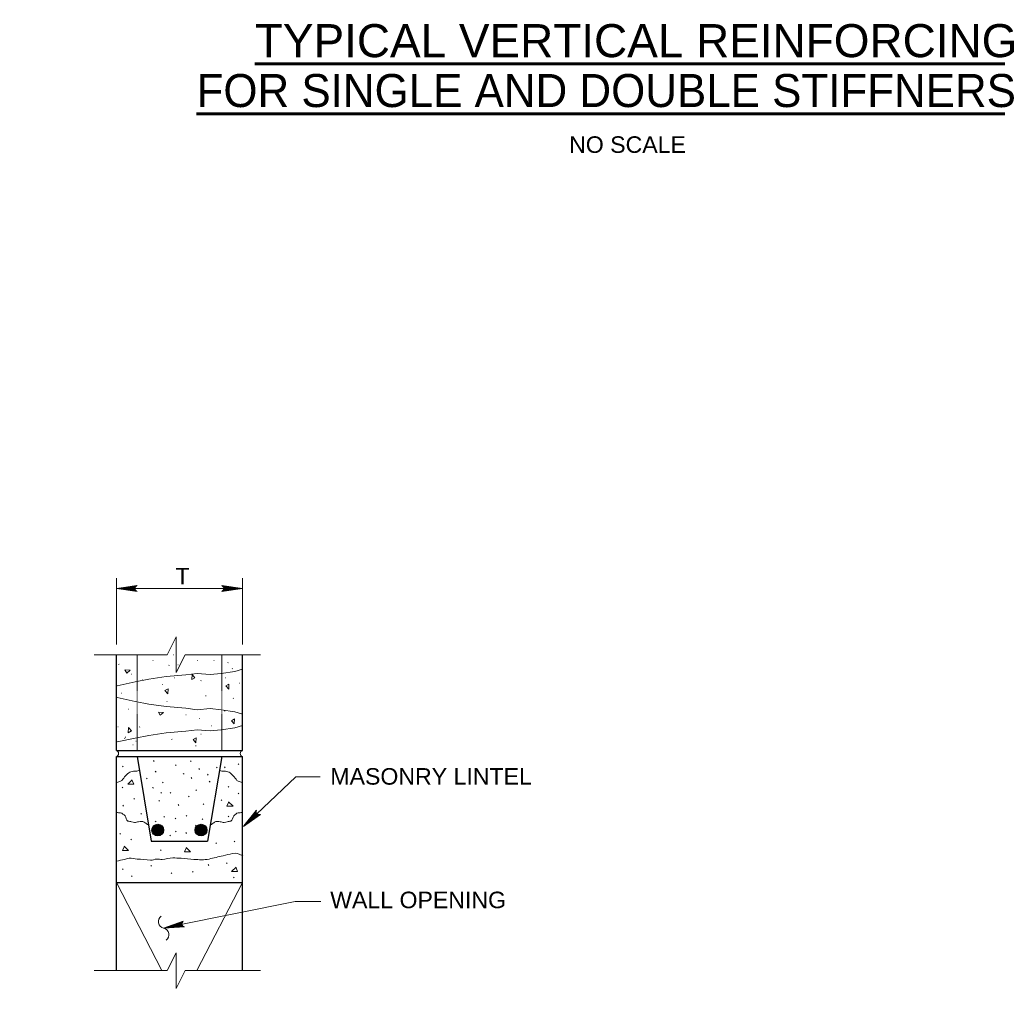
# Model space of a CAD drawing. Extents: x -1004 to 916, y -640 to 704.
# Tile 14 of 21: x -309 to 46, y -347 to 10. Entities that reach past the tile are written whole.
import ezdxf

# ---------------------------------------------------------------- set-up
doc = ezdxf.new("R2010")
doc.units = 0
doc.header["$MEASUREMENT"] = 0
doc.linetypes.add('DGN Style 1', pattern=[0.218432, 0, -0.218432])
doc.linetypes.add('DGN Style 2', pattern=[0.364053, 0.218432, -0.145621])
for name, color, linetype, lineweight in [('Level 1', 7, 'Continuous', 18), ('Level 15', 7, 'Continuous', 18), ('Level 16', 7, 'Continuous', 18), ('Level 45', 7, 'Continuous', 18), ('Level 46', 7, 'Continuous', 18), ('Level 47', 7, 'Continuous', 18), ('Level 50', 7, 'Continuous', 18), ('Level 53', 7, 'Continuous', 18), ('Level 54', 7, 'Continuous', 18)]:
    doc.layers.add(name, color=color, linetype=linetype, lineweight=lineweight)
doc.styles.add('BORD', font='romand.shx')
doc.styles.add('NOTES', font='romans.shx')

# ---------------------------------------------------------------- blocks, each defined once
blk = doc.blocks.new('LARROW_5')
at = {"layer": 'Level 50', "color": 1, "linetype": 'Continuous', "lineweight": 18, "flags": 128}
blk.add_lwpolyline([(-4.93, 0.71), (0, 0), (-4.92, -0.71), (-4.77, -0.59), (-4.55, -0.38), (-4.44, -0.19), (-4.42, 0), (-4.46, 0.21), (-4.57, 0.41), (-4.79, 0.61), (-4.93, 0.71), (-0.15, 0.01), (-4.76, -0.67), (-4.62, -0.56), (-4.39, -0.34), (-4.32, -0.06), (-4.37, 0.22), (-4.5, 0.41), (-4.67, 0.57), (-4.78, 0.65), (-0.41, 0.01), (-4.56, -0.59), (-4.41, -0.49), (-4.33, -0.37), (-4.25, -0.21), (-4.21, 0.01), (-4.23, 0.19), (-4.32, 0.33), (-4.5, 0.44), (-4.61, 0.58), (-0.71, 0.01), (-4.33, -0.5), (-4.17, -0.3), (-4.12, -0.06), (-4.14, 0.22), (-4.45, 0.51), (-1.05, 0.02), (-4.12, -0.41), (-4.07, -0.26), (-3.98, -0.04), (-4.04, 0.21), (-4.28, 0.43), (-1.36, 0.02), (-4.01, -0.31), (-3.92, -0.14), (-3.88, 0.04), (-4.07, 0.33), (-1.73, 0.02), (-3.85, -0.24), (-3.79, -0.11), (-3.77, 0.04), (-3.92, 0.25), (-2.17, 0.02), (-3.71, -0.15), (-3.67, 0.05), (-3.81, 0.17), (-2.53, 0.02), (-3.61, -0.09), (-3.63, 0.1), (-2.9, 0.02), (-3.57, -0.03), (-3.59, 0.03), (-3.36, 0.03)], dxfattribs=at)
blk = doc.blocks.new('3 8JT_2')
at = {"layer": 'Level 15', "color": 7, "linetype": 'Continuous', "lineweight": 18, "extrusion": (0, 0, -1)}
blk.add_arc((-0.49, -0.17), 0.518, 19.1648, 160.8352, dxfattribs=at)
blk = doc.blocks.new('BREAKL')
at = {"layer": 'Level 54', "color": 92, "linetype": 'Continuous', "lineweight": 18}
for p, q in [((-8.103, 0), (18.4395, 0)), ((24.908, 0), (52.332, 0))]:
    blk.add_line(p, q, dxfattribs=at)
at = {"layer": 'Level 54', "color": 92, "linetype": 'Continuous', "lineweight": 18, "flags": 128}
blk.add_lwpolyline([(18.4395, 0), (21.6735, 6.4695), (21.6735, -6.4695), (24.908, 0)], dxfattribs=at)
blk = doc.blocks.new('LARROW_6')
at = {"layer": 'Level 46', "color": 1, "linetype": 'Continuous', "lineweight": 18, "flags": 128}
blk.add_lwpolyline([(-4.93, 0.71), (0, 0), (-4.92, -0.71), (-4.77, -0.59), (-4.55, -0.38), (-4.44, -0.19), (-4.42, 0), (-4.46, 0.21), (-4.57, 0.41), (-4.79, 0.61), (-4.93, 0.71), (-0.15, 0.01), (-4.76, -0.67), (-4.62, -0.56), (-4.39, -0.34), (-4.32, -0.06), (-4.37, 0.22), (-4.5, 0.41), (-4.67, 0.57), (-4.78, 0.65), (-0.41, 0.01), (-4.55, -0.59), (-4.41, -0.49), (-4.33, -0.37), (-4.25, -0.21), (-4.21, 0.01), (-4.23, 0.19), (-4.32, 0.33), (-4.5, 0.44), (-4.61, 0.58), (-0.71, 0.01), (-4.33, -0.5), (-4.17, -0.3), (-4.12, -0.06), (-4.14, 0.22), (-4.45, 0.51), (-1.05, 0.02), (-4.12, -0.41), (-4.07, -0.26), (-3.98, -0.04), (-4.04, 0.21), (-4.28, 0.43), (-1.36, 0.02), (-4.01, -0.32), (-3.92, -0.14), (-3.88, 0.04), (-4.07, 0.33), (-1.73, 0.02), (-3.85, -0.24), (-3.79, -0.11), (-3.77, 0.04), (-3.92, 0.25), (-2.17, 0.02), (-3.71, -0.15), (-3.67, 0.05), (-3.81, 0.17), (-2.53, 0.02), (-3.61, -0.09), (-3.63, 0.1), (-2.9, 0.02), (-3.57, -0.03), (-3.59, 0.03), (-3.36, 0.03)], dxfattribs=at)

msp = doc.modelspace()

# ---------------------------------------------------------------- linework, layer by layer
at = {"layer": 'Level 1', "color": 3, "linetype": 'Continuous', "lineweight": 35}
msp.add_3dface([(-1003.74, 704.14), (916.28, 704.14), (916.28, -639.88), (-1003.74, -639.88)], dxfattribs=at)
at = {"layer": 'Level 15', "color": 7, "linetype": 'Continuous', "lineweight": 25}
for p, q in [((-273.8, -255), (-273.8, -220.25)), ((-228.06, -255), (-228.06, -220.25)), ((-273.8, -255), (-228.06, -255)), ((-273.8, -302.98), (-273.8, -257.24)), ((-273.8, -257.24), (-228.06, -257.24)), ((-266.3, -257.24), (-261.17, -287.98)), ((-235.55, -257.24), (-240.68, -287.98)), ((-228.06, -302.98), (-228.06, -257.24)), ((-261.17, -287.98), (-240.68, -287.98)), ((-273.8, -334.89), (-273.8, -302.98)), ((-273.8, -302.98), (-228.06, -302.98)), ((-228.06, -334.89), (-228.06, -302.98))]:
    msp.add_line(p, q, dxfattribs=at)
at = {"layer": 'Level 15', "color": 7, "linetype": 'DGN Style 2', "lineweight": 18}
for p, q in [((-266.3, -255), (-266.3, -220.25)), ((-235.55, -255), (-235.55, -220.25))]:
    msp.add_line(p, q, dxfattribs=at)
at = {"layer": 'Level 16', "color": 2, "linetype": 'Continuous', "lineweight": 18}
for p, q in [((-273.81, -302.98), (-257.28, -334.89)), ((-244.58, -334.89), (-228.06, -302.98))]:
    msp.add_line(p, q, dxfattribs=at)
at = {"layer": 'Level 45', "color": 4, "linetype": 'Continuous', "lineweight": 25}
for centre in [(-258.78, -283.91), (-243.08, -283.91)]:
    msp.add_circle(centre, 2.12, dxfattribs=at)
at = {"layer": 'Level 45', "color": 4, "linetype": 'Continuous', "lineweight": 35}
for points, knots in [([(-258.74, -282.09), (-259.25, -282.32), (-259.76, -282.56), (-260.27, -282.79), (-260.76, -283.02), (-260.73, -283.9), (-260.55, -284.39), (-260.41, -284.79), (-260.19, -285.18), (-259.79, -285.5), (-259.64, -285.62), (-259.49, -285.67), (-259.32, -285.7), (-259.05, -285.74), (-258.76, -285.74), (-258.5, -285.66), (-258.36, -285.62), (-258.23, -285.58), (-258.11, -285.5), (-258, -285.42), (-257.9, -285.35), (-257.79, -285.27), (-257.7, -285.19), (-257.6, -285.12), (-257.51, -285.03), (-257.4, -284.93), (-257.35, -284.79), (-257.3, -284.65), (-257.27, -284.55), (-257.24, -284.44), (-257.22, -284.34), (-257.18, -284.16), (-257.14, -283.98), (-257.15, -283.8), (-257.17, -283.65), (-257.24, -283.51), (-257.3, -283.38), (-257.36, -283.26), (-257.41, -283.16), (-257.48, -283.05), (-257.62, -282.86), (-257.76, -282.71), (-257.98, -282.58), (-258.13, -282.49), (-258.27, -282.47), (-258.42, -282.46), (-258.69, -282.45), (-258.97, -282.48), (-259.23, -282.62), (-259.37, -282.69), (-259.45, -282.81), (-259.56, -282.89), (-259.71, -282.99), (-259.91, -282.99), (-260.05, -283.14), (-260.19, -283.3), (-260.21, -283.5), (-260.24, -283.68), (-260.31, -284.08), (-260.43, -284.52), (-260.15, -284.9), (-260.05, -285.05), (-259.89, -285.1), (-259.73, -285.15), (-259.44, -285.24), (-259.14, -285.3), (-258.85, -285.25), (-258.6, -285.2), (-258.36, -285.08), (-258.12, -284.93), (-258.02, -284.87), (-257.91, -284.81), (-257.86, -284.69), (-257.78, -284.52), (-257.77, -284.35), (-257.74, -284.17), (-257.72, -284.01), (-257.69, -283.85), (-257.71, -283.69), (-257.73, -283.54), (-257.82, -283.42), (-257.91, -283.28), (-258.04, -283.08), (-258.16, -282.86), (-258.36, -282.77), (-258.48, -282.72), (-258.64, -282.81), (-258.77, -282.88), (-258.97, -282.98), (-259.16, -283.09), (-259.35, -283.21), (-259.51, -283.31), (-259.65, -283.38), (-259.78, -283.55), (-259.91, -283.72), (-259.93, -283.89), (-259.92, -284.06), (-259.92, -284.23), (-259.89, -284.41), (-259.76, -284.58), (-259.67, -284.72), (-259.55, -284.78), (-259.41, -284.83), (-259.19, -284.92), (-258.93, -284.94), (-258.72, -284.83), (-258.59, -284.77), (-258.5, -284.67), (-258.4, -284.55), (-258.3, -284.41), (-258.23, -284.27), (-258.18, -284.12), (-258.14, -283.98), (-258.14, -283.82), (-258.21, -283.68), (-258.26, -283.56), (-258.34, -283.48), (-258.45, -283.41), (-258.65, -283.28), (-258.91, -283.26), (-259.11, -283.35), (-259.24, -283.41), (-259.35, -283.52), (-259.43, -283.64), (-259.51, -283.76), (-259.52, -283.96), (-259.39, -284.08), (-259.28, -284.19), (-259.15, -284.25), (-259.04, -284.23), (-258.93, -284.2), (-258.82, -284.12), (-258.74, -284.04), (-258.67, -283.97), (-258.77, -283.74), (-258.87, -283.76), (-258.94, -283.78), (-259.02, -283.8), (-259.09, -283.82)], [0, 0, 0, 0, 0.062327, 0.062327, 0.062327, 0.122022, 0.122022, 0.122022, 0.171856, 0.171856, 0.171856, 0.190744, 0.190744, 0.190744, 0.221073, 0.221073, 0.221073, 0.236451, 0.236451, 0.236451, 0.251146, 0.251146, 0.251146, 0.264623, 0.264623, 0.264623, 0.280688, 0.280688, 0.280688, 0.292687, 0.292687, 0.292687, 0.312784, 0.312784, 0.312784, 0.329324, 0.329324, 0.329324, 0.343107, 0.343107, 0.343107, 0.368475, 0.368475, 0.368475, 0.385213, 0.385213, 0.385213, 0.415798, 0.415798, 0.415798, 0.431619, 0.431619, 0.431619, 0.451681, 0.451681, 0.451681, 0.472812, 0.472812, 0.472812, 0.517938, 0.517938, 0.517938, 0.536026, 0.536026, 0.536026, 0.568718, 0.568718, 0.568718, 0.598155, 0.598155, 0.598155, 0.61132, 0.61132, 0.61132, 0.631088, 0.631088, 0.631088, 0.64895, 0.64895, 0.64895, 0.665649, 0.665649, 0.665649, 0.690778, 0.690778, 0.690778, 0.706553, 0.706553, 0.706553, 0.731309, 0.731309, 0.731309, 0.751547, 0.751547, 0.751547, 0.771219, 0.771219, 0.771219, 0.791115, 0.791115, 0.791115, 0.807342, 0.807342, 0.807342, 0.832789, 0.832789, 0.832789, 0.848368, 0.848368, 0.848368, 0.866364, 0.866364, 0.866364, 0.882584, 0.882584, 0.882584, 0.896193, 0.896193, 0.896193, 0.92056, 0.92056, 0.92056, 0.93659, 0.93659, 0.93659, 0.952933, 0.952933, 0.952933, 0.967173, 0.967173, 0.967173, 0.98021, 0.98021, 0.98021, 0.991418, 0.991418, 0.991418, 1, 1, 1, 1]), ([(-260.68, -283.7), (-260.44, -284.21), (-260.21, -284.72), (-259.97, -285.23), (-259.75, -285.72), (-258.86, -285.69), (-258.38, -285.51), (-257.98, -285.37), (-257.59, -285.15), (-257.27, -284.75), (-257.15, -284.6), (-257.09, -284.45), (-257.07, -284.28), (-257.03, -284.01), (-257.02, -283.72), (-257.1, -283.46), (-257.14, -283.32), (-257.19, -283.19), (-257.27, -283.07), (-257.34, -282.96), (-257.42, -282.86), (-257.5, -282.75), (-257.57, -282.65), (-257.65, -282.56), (-257.73, -282.47), (-257.84, -282.37), (-257.98, -282.31), (-258.11, -282.26), (-258.22, -282.23), (-258.32, -282.2), (-258.43, -282.18), (-258.61, -282.14), (-258.79, -282.1), (-258.97, -282.11), (-259.11, -282.13), (-259.25, -282.2), (-259.39, -282.26), (-259.51, -282.32), (-259.61, -282.37), (-259.72, -282.45), (-259.91, -282.58), (-260.06, -282.73), (-260.19, -282.94), (-260.27, -283.09), (-260.3, -283.23), (-260.3, -283.38), (-260.32, -283.65), (-260.29, -283.93), (-260.15, -284.2), (-260.07, -284.33), (-259.95, -284.41), (-259.87, -284.53), (-259.77, -284.67), (-259.77, -284.87), (-259.62, -285.01), (-259.47, -285.15), (-259.27, -285.17), (-259.08, -285.2), (-258.69, -285.27), (-258.25, -285.39), (-257.87, -285.12), (-257.71, -285.01), (-257.67, -284.85), (-257.62, -284.69), (-257.52, -284.4), (-257.46, -284.1), (-257.52, -283.81), (-257.57, -283.56), (-257.68, -283.32), (-257.83, -283.08), (-257.9, -282.98), (-257.96, -282.87), (-258.07, -282.82), (-258.24, -282.74), (-258.42, -282.73), (-258.6, -282.7), (-258.75, -282.68), (-258.92, -282.65), (-259.08, -282.67), (-259.22, -282.69), (-259.35, -282.78), (-259.48, -282.87), (-259.68, -283), (-259.91, -283.12), (-260, -283.32), (-260.05, -283.44), (-259.96, -283.61), (-259.89, -283.73), (-259.79, -283.93), (-259.68, -284.12), (-259.56, -284.31), (-259.46, -284.47), (-259.39, -284.61), (-259.22, -284.74), (-259.05, -284.87), (-258.87, -284.89), (-258.7, -284.88), (-258.53, -284.88), (-258.36, -284.85), (-258.19, -284.73), (-258.05, -284.63), (-257.99, -284.51), (-257.93, -284.37), (-257.85, -284.15), (-257.82, -283.89), (-257.93, -283.68), (-258, -283.55), (-258.09, -283.46), (-258.21, -283.37), (-258.35, -283.26), (-258.49, -283.19), (-258.64, -283.14), (-258.78, -283.1), (-258.94, -283.1), (-259.08, -283.17), (-259.2, -283.22), (-259.29, -283.3), (-259.36, -283.42), (-259.48, -283.61), (-259.51, -283.87), (-259.42, -284.07), (-259.36, -284.2), (-259.25, -284.31), (-259.13, -284.39), (-259, -284.48), (-258.81, -284.48), (-258.69, -284.35), (-258.58, -284.24), (-258.51, -284.11), (-258.54, -284), (-258.56, -283.89), (-258.65, -283.78), (-258.73, -283.7), (-258.8, -283.63), (-259.03, -283.73), (-259, -283.83), (-258.98, -283.9), (-258.96, -283.98), (-258.94, -284.05)], [0, 0, 0, 0, 0.062329, 0.062329, 0.062329, 0.122022, 0.122022, 0.122022, 0.171846, 0.171846, 0.171846, 0.190828, 0.190828, 0.190828, 0.22112, 0.22112, 0.22112, 0.236487, 0.236487, 0.236487, 0.251158, 0.251158, 0.251158, 0.264651, 0.264651, 0.264651, 0.28069, 0.28069, 0.28069, 0.292725, 0.292725, 0.292725, 0.312745, 0.312745, 0.312745, 0.329336, 0.329336, 0.329336, 0.34312, 0.34312, 0.34312, 0.368419, 0.368419, 0.368419, 0.385192, 0.385192, 0.385192, 0.415814, 0.415814, 0.415814, 0.431671, 0.431671, 0.431671, 0.451665, 0.451665, 0.451665, 0.472795, 0.472795, 0.472795, 0.517897, 0.517897, 0.517897, 0.536001, 0.536001, 0.536001, 0.568729, 0.568729, 0.568729, 0.598038, 0.598038, 0.598038, 0.611306, 0.611306, 0.611306, 0.63107, 0.63107, 0.63107, 0.648854, 0.648854, 0.648854, 0.665593, 0.665593, 0.665593, 0.690761, 0.690761, 0.690761, 0.706633, 0.706633, 0.706633, 0.73135, 0.73135, 0.73135, 0.751571, 0.751571, 0.751571, 0.771249, 0.771249, 0.771249, 0.791074, 0.791074, 0.791074, 0.807336, 0.807336, 0.807336, 0.8328, 0.8328, 0.8328, 0.848386, 0.848386, 0.848386, 0.866324, 0.866324, 0.866324, 0.88258, 0.88258, 0.88258, 0.896253, 0.896253, 0.896253, 0.920501, 0.920501, 0.920501, 0.936573, 0.936573, 0.936573, 0.952861, 0.952861, 0.952861, 0.967094, 0.967094, 0.967094, 0.980191, 0.980191, 0.980191, 0.991414, 0.991414, 0.991414, 1, 1, 1, 1]), ([(-243.04, -282.09), (-243.55, -282.32), (-244.06, -282.56), (-244.57, -282.79), (-245.06, -283.02), (-245.03, -283.9), (-244.85, -284.39), (-244.71, -284.79), (-244.49, -285.18), (-244.09, -285.5), (-243.94, -285.62), (-243.79, -285.67), (-243.62, -285.7), (-243.35, -285.74), (-243.06, -285.74), (-242.8, -285.66), (-242.66, -285.62), (-242.53, -285.58), (-242.41, -285.5), (-242.3, -285.42), (-242.2, -285.35), (-242.09, -285.27), (-242, -285.19), (-241.9, -285.12), (-241.81, -285.03), (-241.7, -284.93), (-241.65, -284.79), (-241.6, -284.65), (-241.57, -284.55), (-241.54, -284.44), (-241.52, -284.34), (-241.48, -284.16), (-241.44, -283.98), (-241.45, -283.8), (-241.47, -283.65), (-241.54, -283.51), (-241.6, -283.38), (-241.66, -283.26), (-241.71, -283.16), (-241.78, -283.05), (-241.92, -282.86), (-242.06, -282.71), (-242.28, -282.58), (-242.43, -282.49), (-242.57, -282.47), (-242.72, -282.46), (-242.99, -282.45), (-243.27, -282.48), (-243.53, -282.62), (-243.67, -282.69), (-243.75, -282.81), (-243.86, -282.89), (-244.01, -282.99), (-244.21, -282.99), (-244.35, -283.14), (-244.49, -283.3), (-244.51, -283.5), (-244.54, -283.68), (-244.61, -284.08), (-244.73, -284.52), (-244.45, -284.9), (-244.35, -285.05), (-244.19, -285.1), (-244.03, -285.15), (-243.74, -285.24), (-243.44, -285.3), (-243.15, -285.25), (-242.9, -285.2), (-242.66, -285.08), (-242.42, -284.93), (-242.32, -284.87), (-242.21, -284.81), (-242.16, -284.69), (-242.08, -284.52), (-242.07, -284.35), (-242.04, -284.17), (-242.02, -284.01), (-241.99, -283.85), (-242.01, -283.69), (-242.03, -283.54), (-242.12, -283.42), (-242.21, -283.28), (-242.34, -283.08), (-242.46, -282.86), (-242.66, -282.77), (-242.78, -282.72), (-242.94, -282.81), (-243.07, -282.88), (-243.27, -282.98), (-243.46, -283.09), (-243.65, -283.21), (-243.81, -283.31), (-243.95, -283.38), (-244.08, -283.55), (-244.21, -283.72), (-244.23, -283.89), (-244.22, -284.06), (-244.22, -284.23), (-244.19, -284.41), (-244.06, -284.58), (-243.97, -284.72), (-243.85, -284.78), (-243.71, -284.83), (-243.49, -284.92), (-243.23, -284.94), (-243.02, -284.83), (-242.89, -284.77), (-242.8, -284.67), (-242.7, -284.55), (-242.6, -284.41), (-242.53, -284.27), (-242.48, -284.12), (-242.44, -283.98), (-242.44, -283.82), (-242.51, -283.68), (-242.56, -283.56), (-242.64, -283.48), (-242.75, -283.41), (-242.95, -283.28), (-243.21, -283.26), (-243.41, -283.35), (-243.54, -283.41), (-243.65, -283.52), (-243.73, -283.64), (-243.81, -283.76), (-243.82, -283.96), (-243.69, -284.08), (-243.58, -284.19), (-243.45, -284.25), (-243.34, -284.23), (-243.23, -284.2), (-243.12, -284.12), (-243.04, -284.04), (-242.97, -283.97), (-243.07, -283.74), (-243.17, -283.76), (-243.24, -283.78), (-243.32, -283.8), (-243.39, -283.82)], [0, 0, 0, 0, 0.062327, 0.062327, 0.062327, 0.122022, 0.122022, 0.122022, 0.171856, 0.171856, 0.171856, 0.190744, 0.190744, 0.190744, 0.221073, 0.221073, 0.221073, 0.236451, 0.236451, 0.236451, 0.251146, 0.251146, 0.251146, 0.264623, 0.264623, 0.264623, 0.280688, 0.280688, 0.280688, 0.292687, 0.292687, 0.292687, 0.312784, 0.312784, 0.312784, 0.329324, 0.329324, 0.329324, 0.343107, 0.343107, 0.343107, 0.368475, 0.368475, 0.368475, 0.385213, 0.385213, 0.385213, 0.415798, 0.415798, 0.415798, 0.431619, 0.431619, 0.431619, 0.451681, 0.451681, 0.451681, 0.472812, 0.472812, 0.472812, 0.517938, 0.517938, 0.517938, 0.536026, 0.536026, 0.536026, 0.568718, 0.568718, 0.568718, 0.598155, 0.598155, 0.598155, 0.61132, 0.61132, 0.61132, 0.631088, 0.631088, 0.631088, 0.64895, 0.64895, 0.64895, 0.665649, 0.665649, 0.665649, 0.690778, 0.690778, 0.690778, 0.706553, 0.706553, 0.706553, 0.731309, 0.731309, 0.731309, 0.751547, 0.751547, 0.751547, 0.771219, 0.771219, 0.771219, 0.791115, 0.791115, 0.791115, 0.807342, 0.807342, 0.807342, 0.832789, 0.832789, 0.832789, 0.848368, 0.848368, 0.848368, 0.866364, 0.866364, 0.866364, 0.882584, 0.882584, 0.882584, 0.896193, 0.896193, 0.896193, 0.92056, 0.92056, 0.92056, 0.93659, 0.93659, 0.93659, 0.952933, 0.952933, 0.952933, 0.967173, 0.967173, 0.967173, 0.98021, 0.98021, 0.98021, 0.991418, 0.991418, 0.991418, 1, 1, 1, 1]), ([(-244.98, -283.7), (-244.74, -284.21), (-244.51, -284.72), (-244.27, -285.23), (-244.05, -285.72), (-243.16, -285.69), (-242.68, -285.51), (-242.28, -285.37), (-241.89, -285.15), (-241.57, -284.75), (-241.45, -284.6), (-241.39, -284.45), (-241.37, -284.28), (-241.33, -284.01), (-241.32, -283.72), (-241.4, -283.46), (-241.44, -283.32), (-241.49, -283.19), (-241.57, -283.07), (-241.64, -282.96), (-241.72, -282.86), (-241.8, -282.75), (-241.87, -282.65), (-241.95, -282.56), (-242.03, -282.47), (-242.14, -282.37), (-242.28, -282.31), (-242.41, -282.26), (-242.52, -282.23), (-242.62, -282.2), (-242.73, -282.18), (-242.91, -282.14), (-243.09, -282.1), (-243.27, -282.11), (-243.41, -282.13), (-243.55, -282.2), (-243.69, -282.26), (-243.81, -282.32), (-243.91, -282.37), (-244.02, -282.45), (-244.21, -282.58), (-244.36, -282.73), (-244.49, -282.94), (-244.57, -283.09), (-244.6, -283.23), (-244.6, -283.38), (-244.62, -283.65), (-244.59, -283.93), (-244.45, -284.2), (-244.37, -284.33), (-244.25, -284.41), (-244.17, -284.53), (-244.07, -284.67), (-244.07, -284.87), (-243.92, -285.01), (-243.77, -285.15), (-243.57, -285.17), (-243.38, -285.2), (-242.99, -285.27), (-242.55, -285.39), (-242.17, -285.12), (-242.01, -285.01), (-241.97, -284.85), (-241.92, -284.69), (-241.82, -284.4), (-241.76, -284.1), (-241.82, -283.81), (-241.87, -283.56), (-241.98, -283.32), (-242.13, -283.08), (-242.2, -282.98), (-242.26, -282.87), (-242.37, -282.82), (-242.54, -282.74), (-242.72, -282.73), (-242.9, -282.7), (-243.05, -282.68), (-243.22, -282.65), (-243.38, -282.67), (-243.52, -282.69), (-243.65, -282.78), (-243.78, -282.87), (-243.98, -283), (-244.21, -283.12), (-244.3, -283.32), (-244.35, -283.44), (-244.26, -283.61), (-244.19, -283.73), (-244.09, -283.93), (-243.98, -284.12), (-243.86, -284.31), (-243.76, -284.47), (-243.69, -284.61), (-243.52, -284.74), (-243.35, -284.87), (-243.17, -284.89), (-243, -284.88), (-242.83, -284.88), (-242.66, -284.85), (-242.49, -284.73), (-242.35, -284.63), (-242.29, -284.51), (-242.23, -284.37), (-242.15, -284.15), (-242.12, -283.89), (-242.23, -283.68), (-242.3, -283.55), (-242.39, -283.46), (-242.51, -283.37), (-242.65, -283.26), (-242.79, -283.19), (-242.94, -283.14), (-243.08, -283.1), (-243.24, -283.1), (-243.38, -283.17), (-243.5, -283.22), (-243.59, -283.3), (-243.66, -283.42), (-243.78, -283.61), (-243.81, -283.87), (-243.72, -284.07), (-243.66, -284.2), (-243.55, -284.31), (-243.43, -284.39), (-243.3, -284.48), (-243.11, -284.48), (-242.99, -284.35), (-242.88, -284.24), (-242.81, -284.11), (-242.84, -284), (-242.86, -283.89), (-242.95, -283.78), (-243.03, -283.7), (-243.1, -283.63), (-243.33, -283.73), (-243.3, -283.83), (-243.28, -283.9), (-243.26, -283.98), (-243.24, -284.05)], [0, 0, 0, 0, 0.062329, 0.062329, 0.062329, 0.122022, 0.122022, 0.122022, 0.171846, 0.171846, 0.171846, 0.190828, 0.190828, 0.190828, 0.22112, 0.22112, 0.22112, 0.236487, 0.236487, 0.236487, 0.251158, 0.251158, 0.251158, 0.264651, 0.264651, 0.264651, 0.28069, 0.28069, 0.28069, 0.292725, 0.292725, 0.292725, 0.312745, 0.312745, 0.312745, 0.329336, 0.329336, 0.329336, 0.34312, 0.34312, 0.34312, 0.368419, 0.368419, 0.368419, 0.385192, 0.385192, 0.385192, 0.415814, 0.415814, 0.415814, 0.431671, 0.431671, 0.431671, 0.451665, 0.451665, 0.451665, 0.472795, 0.472795, 0.472795, 0.517897, 0.517897, 0.517897, 0.536001, 0.536001, 0.536001, 0.568729, 0.568729, 0.568729, 0.598038, 0.598038, 0.598038, 0.611306, 0.611306, 0.611306, 0.63107, 0.63107, 0.63107, 0.648854, 0.648854, 0.648854, 0.665593, 0.665593, 0.665593, 0.690761, 0.690761, 0.690761, 0.706633, 0.706633, 0.706633, 0.73135, 0.73135, 0.73135, 0.751571, 0.751571, 0.751571, 0.771249, 0.771249, 0.771249, 0.791074, 0.791074, 0.791074, 0.807336, 0.807336, 0.807336, 0.8328, 0.8328, 0.8328, 0.848386, 0.848386, 0.848386, 0.866324, 0.866324, 0.866324, 0.88258, 0.88258, 0.88258, 0.896253, 0.896253, 0.896253, 0.920501, 0.920501, 0.920501, 0.936573, 0.936573, 0.936573, 0.952861, 0.952861, 0.952861, 0.967094, 0.967094, 0.967094, 0.980191, 0.980191, 0.980191, 0.991414, 0.991414, 0.991414, 1, 1, 1, 1])]:
    msp.add_open_spline(points, degree=3, knots=knots, dxfattribs=at)
at = {"layer": 'Level 46', "color": 1, "linetype": 'Continuous', "lineweight": 18, "flags": 128}
for points in [[(-199.87, -264.62), (-208.71, -264.62), (-227.69, -282.57)], [(-199.61, -309.89), (-208.97, -309.89), (-251.61, -318.48)]]:
    msp.add_lwpolyline(points, dxfattribs=at)
at = {"layer": 'Level 46', "color": 1, "linetype": 'Continuous', "lineweight": 18}
for centre, start, end in [((-256.15, -317.12), 124.7904, 257.9777), ((-257.17, -321.87), 304.7904, 77.9777)]:
    msp.add_arc(centre, 2.43, start, end, dxfattribs=at)
at = {"layer": 'Level 50', "color": 1, "linetype": 'Continuous', "lineweight": 18}
for p, q in [((-273.8, -216.51), (-273.8, -192.46)), ((-228.06, -216.51), (-228.06, -192.46)), ((-273.8, -196.2), (-228.06, -196.2))]:
    msp.add_line(p, q, dxfattribs=at)
at = {"layer": 'Level 53', "color": 2, "linetype": 'Continuous', "lineweight": 18}
for p, q in [((-272.83, -223.72), (-272.97, -223.76)), ((-260.45, -222.32), (-260.6, -222.36)), ((-254.68, -224.06), (-254.82, -224.11)), ((-251.35, -223.87), (-251.49, -223.91)), ((-244.35, -222.32), (-244.5, -222.36)), ((-238.33, -222.36), (-238.47, -222.4)), ((-233.18, -223.12), (-233.33, -223.16)), ((-268.33, -227.27), (-268.48, -227.31)), ((-252.57, -228.64), (-252.72, -228.68)), ((-234.07, -228.64), (-234.22, -228.68)), ((-231.67, -225.28), (-231.81, -225.32)), ((-264.22, -229.33), (-264.36, -229.37)), ((-257.03, -231.04), (-257.17, -231.08)), ((-242.98, -229.67), (-243.12, -229.71)), ((-229.02, -230.55), (-229.16, -230.59)), ((-271.92, -234.22), (-272.07, -234.26)), ((-241.27, -235.16), (-241.41, -235.2)), ((-255.32, -237.22), (-255.46, -237.26)), ((-231.29, -236.07), (-231.43, -236.11)), ((-269.36, -239.96), (-269.5, -240)), ((-248.46, -242.02), (-248.61, -242.06)), ((-234.42, -240.65), (-234.56, -240.69)), ((-273.13, -246.45), (-273.28, -246.49)), ((-265.25, -246.48), (-265.39, -246.52)), ((-243.67, -243.39), (-243.81, -243.43)), ((-239.24, -246.04), (-239.38, -246.08)), ((-270.42, -250.13), (-270.56, -250.17)), ((-243.02, -249.04), (-243.16, -249.08)), ((-270.71, -250.58), (-270.85, -250.62)), ((-267.72, -252.92), (-267.87, -252.96)), ((-266.62, -251.62), (-266.76, -251.66)), ((-253.6, -250.93), (-253.74, -250.97)), ((-244.9, -253.27), (-245.04, -253.31)), ((-271.31, -261), (-271.56, -260.74)), ((-260.12, -258.96), (-260.38, -258.69)), ((-252.09, -260.47), (-252.35, -260.21)), ((-246.62, -259.04), (-246.88, -258.78)), ((-229.32, -260.16), (-229.57, -259.91)), ((-259.41, -262.84), (-259.67, -262.58)), ((-249.26, -263.63), (-249.52, -263.37)), ((-243.62, -261.87), (-243.88, -261.61)), ((-240.51, -263.93), (-240.77, -263.67)), ((-237.26, -261.34), (-237.53, -261.08)), ((-234.31, -261.26), (-234.56, -261.01)), ((-262.59, -265.32), (-262.84, -265.07)), ((-256.85, -266.72), (-257.11, -266.46)), ((-246.44, -265.13), (-246.7, -264.87)), ((-239.82, -266.46), (-240.08, -266.2)), ((-271.48, -268.62), (-271.73, -268.37)), ((-260.38, -268.75), (-260.64, -268.49)), ((-257.43, -270.51), (-257.69, -270.25)), ((-254.03, -270.52), (-254.29, -270.26)), ((-247.41, -271.84), (-247.67, -271.58)), ((-244.76, -269.55), (-245.02, -269.29)), ((-232.94, -268.38), (-233.2, -268.12)), ((-229.32, -270.72), (-229.57, -270.47)), ((-271.2, -275.17), (-271.46, -274.91)), ((-267.2, -272.66), (-267.45, -272.41)), ((-258.17, -273.43), (-258.44, -273.17)), ((-251.12, -274.93), (-251.38, -274.67)), ((-242.03, -274.67), (-242.29, -274.41)), ((-235.51, -273.17), (-235.76, -272.92)), ((-264.66, -278.13), (-264.91, -277.87)), ((-248.2, -278.91), (-248.47, -278.65)), ((-259.41, -280.94), (-259.67, -280.68)), ((-256.31, -279.22), (-256.57, -278.95)), ((-252.26, -279.88), (-252.52, -279.62)), ((-244.85, -282.44), (-245.11, -282.18)), ((-242.46, -280.04), (-242.72, -279.78)), ((-233, -279.05), (-233.25, -278.8)), ((-272.28, -285.43), (-272.54, -285.16)), ((-254.2, -285.97), (-254.46, -285.71)), ((-252.09, -284.55), (-252.35, -284.29)), ((-248.38, -285.09), (-248.64, -284.83)), ((-268.27, -287.5), (-268.52, -287.24)), ((-237.52, -288.83), (-237.77, -288.58)), ((-230.84, -288.22), (-231.08, -287.96)), ((-257.57, -291.38), (-257.82, -291.13)), ((-240.3, -296.71), (-240.55, -296.45)), ((-233.65, -296), (-233.9, -295.74)), ((-271.31, -298.22), (-271.56, -297.96)), ((-261.07, -296.99), (-261.33, -296.73)), ((-253.69, -299.68), (-253.95, -299.42)), ((-245.94, -299.14), (-246.19, -298.89)), ((-268.06, -300.73), (-268.31, -300.46)), ((-231.05, -301.27), (-231.3, -301.02))]:
    msp.add_line(p, q, dxfattribs=at)
at = {"layer": 'Level 53', "color": 2, "linetype": 'Continuous', "lineweight": 18, "flags": 128}
for points in [[(-253, -220.25), (-253.1, -220.31), (-253.09, -220.25)], [(-273.53, -231.49), (-266.95, -230.08), (-262.01, -229.14), (-255.77, -228.2), (-248.6, -227.61), (-244.48, -227.02), (-239.77, -227.49), (-235.77, -227.02), (-230.83, -226.31), (-228.01, -225.49)], [(-273.53, -235.8), (-266.95, -237.22), (-262.01, -238.16), (-255.77, -239.1), (-248.6, -239.69), (-244.48, -240.28), (-239.77, -239.81), (-235.77, -240.28), (-230.83, -240.98), (-228.01, -241.81)], [(-273.53, -251.93), (-266.95, -250.52), (-262.01, -249.58), (-255.77, -248.63), (-248.6, -248.05), (-244.48, -247.46), (-239.77, -247.93), (-235.77, -247.46), (-230.83, -246.75), (-228.01, -245.93)], [(-268.05, -265.7), (-269.69, -267.27), (-267.48, -267.27), (-268.05, -265.94)], [(-233.12, -273.63), (-231.47, -275.21), (-233.68, -275.21), (-233.12, -273.88)], [(-270.99, -289.74), (-269.35, -291.32), (-271.55, -291.32), (-270.99, -289.99)], [(-248.52, -290.27), (-246.89, -291.86), (-249.09, -291.86), (-248.52, -290.52)], [(-230.39, -297.36), (-232.04, -298.93), (-229.82, -298.93), (-230.39, -297.61)]]:
    msp.add_lwpolyline(points, dxfattribs=at)
at = {"layer": 'Level 53', "color": 2, "linetype": 'Continuous', "lineweight": 18}
for points, knots in [([(-273.61, -266.58), (-273.16, -266.44), (-272.72, -266.31), (-272.27, -266.18), (-271.58, -265.96), (-271.3, -265.09), (-270.8, -264.57), (-270.32, -264.07), (-269.9, -263.55), (-269.33, -263.1), (-268.84, -262.7), (-268.19, -262.67), (-267.59, -262.56), (-267.06, -262.46), (-266.47, -262.67), (-265.99, -262.43), (-265.81, -262.34), (-265.63, -262.25), (-265.45, -262.16)], [0, 0, 0, 0, 0.144223, 0.144223, 0.144223, 0.369149, 0.369149, 0.369149, 0.584107, 0.584107, 0.584107, 0.77193, 0.77193, 0.77193, 0.938271, 0.938271, 0.938271, 1, 1, 1, 1]), ([(-228.24, -266.58), (-228.69, -266.44), (-229.14, -266.31), (-229.58, -266.18), (-230.28, -265.96), (-230.55, -265.09), (-231.05, -264.57), (-231.53, -264.07), (-231.96, -263.55), (-232.52, -263.1), (-233.02, -262.7), (-233.66, -262.67), (-234.26, -262.56), (-234.79, -262.46), (-235.38, -262.67), (-235.87, -262.43), (-236.04, -262.34), (-236.22, -262.25), (-236.4, -262.16)], [0, 0, 0, 0, 0.144176, 0.144176, 0.144176, 0.369141, 0.369141, 0.369141, 0.584103, 0.584103, 0.584103, 0.77188, 0.77188, 0.77188, 0.938224, 0.938224, 0.938224, 1, 1, 1, 1]), ([(-273.74, -277.55), (-273.25, -277.6), (-272.76, -277.64), (-272.27, -277.69), (-271.63, -277.75), (-271.15, -278.32), (-270.67, -278.76), (-270.13, -279.25), (-270.29, -280.43), (-269.6, -280.63), (-269.16, -280.76), (-268.7, -280.8), (-268.26, -280.9), (-267.9, -280.98), (-267.55, -281.15), (-267.19, -281.17), (-266.7, -281.19), (-266.21, -280.97), (-265.72, -280.9), (-265.37, -280.85), (-265.01, -280.79), (-264.65, -280.77), (-264.33, -280.75), (-264.02, -280.89), (-263.71, -281.03), (-263.26, -281.25), (-262.97, -281.68), (-262.51, -281.84), (-262.38, -281.88), (-262.24, -281.93), (-262.11, -281.97)], [0, 0, 0, 0, 0.109851, 0.109851, 0.109851, 0.253349, 0.253349, 0.253349, 0.413784, 0.413784, 0.413784, 0.515194, 0.515194, 0.515194, 0.597183, 0.597183, 0.597183, 0.708374, 0.708374, 0.708374, 0.788567, 0.788567, 0.788567, 0.860964, 0.860964, 0.860964, 0.96851, 0.96851, 0.96851, 1, 1, 1, 1]), ([(-228.11, -277.55), (-228.6, -277.6), (-229.09, -277.64), (-229.58, -277.69), (-230.22, -277.75), (-230.71, -278.32), (-231.19, -278.76), (-231.72, -279.25), (-231.56, -280.43), (-232.25, -280.63), (-232.69, -280.76), (-233.15, -280.8), (-233.59, -280.9), (-233.95, -280.98), (-234.3, -281.15), (-234.66, -281.17), (-235.15, -281.19), (-235.64, -280.97), (-236.13, -280.9), (-236.49, -280.85), (-236.85, -280.79), (-237.2, -280.77), (-237.52, -280.75), (-237.84, -280.89), (-238.14, -281.03), (-238.59, -281.25), (-238.89, -281.68), (-239.34, -281.84), (-239.48, -281.88), (-239.61, -281.93), (-239.74, -281.97)], [0, 0, 0, 0, 0.109817, 0.109817, 0.109817, 0.253321, 0.253321, 0.253321, 0.413762, 0.413762, 0.413762, 0.515212, 0.515212, 0.515212, 0.597203, 0.597203, 0.597203, 0.708362, 0.708362, 0.708362, 0.788595, 0.788595, 0.788595, 0.860994, 0.860994, 0.860994, 0.968544, 0.968544, 0.968544, 1, 1, 1, 1]), ([(-273.74, -295.22), (-272.81, -295), (-271.87, -294.78), (-270.93, -294.55), (-270.36, -294.41), (-269.78, -294.2), (-269.2, -294.15), (-268.22, -294.07), (-267.24, -294.33), (-266.25, -294.42), (-264.65, -294.56), (-263.05, -294.7), (-261.44, -294.82), (-260.68, -294.88), (-259.93, -294.45), (-259.17, -294.42), (-258.5, -294.39), (-257.83, -294.59), (-257.16, -294.55), (-255.87, -294.49), (-254.58, -294), (-253.28, -294.02), (-252.31, -294.03), (-251.32, -294.08), (-250.34, -294.15), (-248.78, -294.26), (-247.22, -294.45), (-245.66, -294.55), (-243.84, -294.68), (-241.97, -294.82), (-240.18, -294.42), (-238.47, -294.04), (-236.79, -293.61), (-235.1, -293.21), (-233.94, -292.94), (-232.78, -292.67), (-231.62, -292.41), (-230.47, -292.16), (-229.2, -292.55), (-228.15, -293.08), (-228.06, -293.12), (-227.97, -293.17), (-227.88, -293.21)], [0, 0, 0, 0, 0.062153, 0.062153, 0.062153, 0.100571, 0.100571, 0.100571, 0.164169, 0.164169, 0.164169, 0.268171, 0.268171, 0.268171, 0.317879, 0.317879, 0.317879, 0.361167, 0.361167, 0.361167, 0.445449, 0.445449, 0.445449, 0.50885, 0.50885, 0.50885, 0.609988, 0.609988, 0.609988, 0.728071, 0.728071, 0.728071, 0.840521, 0.840521, 0.840521, 0.917334, 0.917334, 0.917334, 0.993572, 0.993572, 0.993572, 1, 1, 1, 1])]:
    msp.add_open_spline(points, degree=3, knots=knots, dxfattribs=at)
for points in [[(-268.85, -225.89), (-270.04, -226.91), (-270.69, -225.77)], [(-246.35, -227.43), (-245.33, -228.63), (-246.47, -229.27)], [(-233.05, -232.73), (-234.07, -231.53), (-232.94, -230.89)], [(-255.18, -234.47), (-256.2, -233.27), (-255.06, -232.63)], [(-256.68, -241.22), (-257.88, -242.24), (-258.52, -241.1)], [(-231.05, -245.39), (-232.07, -244.2), (-230.93, -243.55)], [(-269.37, -246.71), (-268.35, -247.91), (-269.49, -248.55)], [(-244.92, -252.28), (-245.94, -251.08), (-244.8, -250.44)]]:
    msp.add_3dface(points, dxfattribs=at)

# ---------------------------------------------------------------- block references
at = {"layer": 'Level 15', "color": 7, "linetype": 'Continuous', "lineweight": 18, "xscale": 2.286, "yscale": 2.286, "zscale": 2.286}
for p, rotation in [((-273.79, -255), 270), ((-228.06, -257.24), 90)]:
    msp.add_blockref('3 8JT_2', p, dxfattribs=dict(at, rotation=rotation))
at = {"layer": 'Level 46', "color": 1, "linetype": 'Continuous', "lineweight": 18}
for p, xscale, yscale, zscale, rotation in [((-227.69, -282.57), 1.523999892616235, 1.523999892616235, 1.523999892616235, 223.4049299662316), ((-256.66, -319.49), 1.524000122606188, 1.524000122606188, 1.524000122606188, 191.3839588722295)]:
    msp.add_blockref('LARROW_6', p, dxfattribs=dict(at, xscale=xscale, yscale=yscale, zscale=zscale, rotation=rotation))
at = {"layer": 'Level 50', "color": 1, "linetype": 'Continuous', "lineweight": 18, "xscale": 1.524, "yscale": 1.524, "zscale": 1.524, "rotation": 180}
msp.add_blockref('LARROW_5', (-273.8, -196.2), dxfattribs=at)
at = {"layer": 'Level 50', "color": 1, "linetype": 'Continuous', "lineweight": 18, "xscale": 1.524, "yscale": 1.524, "zscale": 1.524}
msp.add_blockref('LARROW_5', (-228.06, -196.2), dxfattribs=at)
at = {"layer": 'Level 54', "color": 92, "linetype": 'Continuous', "lineweight": 18}
for p in [(-273.8, -220.25), (-273.8, -334.89)]:
    msp.add_blockref('BREAKL', p, dxfattribs=at)

# ---------------------------------------------------------------- texts
at = {"layer": 'Level 46', "color": 1, "linetype": 'Continuous', "lineweight": 25, "char_height": 6, "attachment_point": 1, "line_spacing_factor": 0.722892, "style": 'NOTES'}
for s, insert in [('\\fArial|b0|i0|c0|p39;MASONRY LINTEL', (-196.16, -261.42)), ('\\fArial|b0|i0|c0|p39;WALL OPENING', (-196.21, -306.26))]:
    msp.add_mtext(s, dxfattribs=dict(at, insert=insert))
at = {"layer": 'Level 47', "color": 30, "linetype": 'DGN Style 1', "lineweight": 60, "char_height": 12, "attachment_point": 1, "line_spacing_factor": 0.600197, "style": 'BORD'}
for s, insert in [('\\fArial|b0|i0|c0|p39;\\LTYPICAL VERTICAL REINFORCING', (-223.56, 8.65)), ('\\fArial|b0|i0|c0|p39;\\LFOR SINGLE AND DOUBLE STIFFNERS', (-244.77, -9.46))]:
    msp.add_mtext(s, dxfattribs=dict(at, insert=insert))
at = {"layer": 'Level 47', "color": 12, "linetype": 'Continuous', "lineweight": 25, "insert": (-109.52, -32.08), "char_height": 6, "attachment_point": 1, "line_spacing_factor": 0.728704, "style": 'NOTES'}
msp.add_mtext('\\fArial|b0|i0|c0|p39;NO SCALE', dxfattribs=at)
at = {"layer": 'Level 50', "color": 1, "linetype": 'Continuous', "lineweight": 25, "insert": (-252.34, -188.72), "char_height": 6, "attachment_point": 1, "line_spacing_factor": 0.722892, "style": 'NOTES'}
msp.add_mtext('\\fArial|b0|i0|c0|p39;T', dxfattribs=at)

doc.saveas('drawing.dxf')
